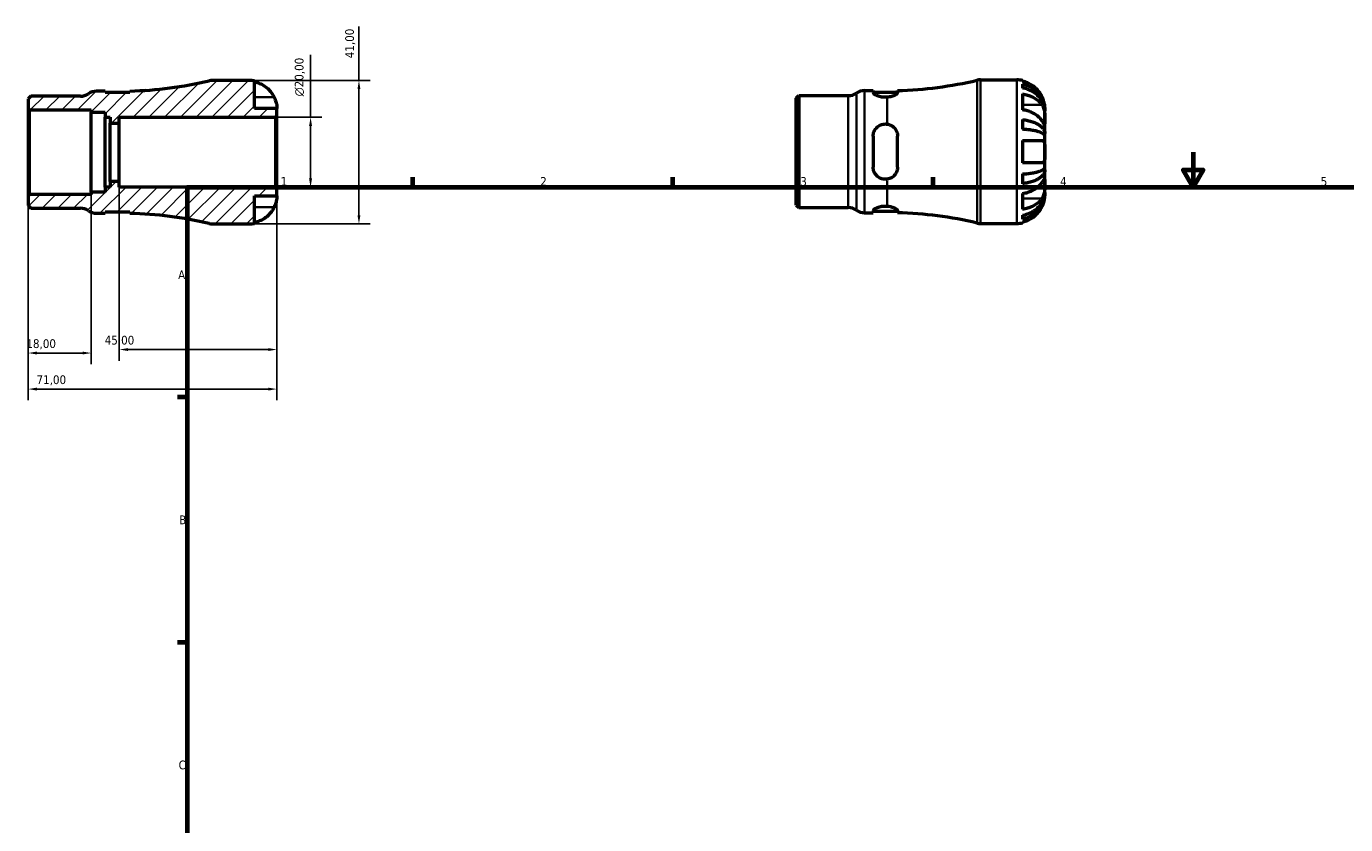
# Model space of a CAD drawing. Header units: millimetres. Extents: x -36 to 665, y 0 to 456.
# Tile 2 of 3: x -36 to 340, y 228 to 456. Entities that reach past the tile are written whole.
import ezdxf

# ---------------------------------------------------------------- set-up
doc = ezdxf.new("R2010")
doc.units = ezdxf.units.MM
for name, color, linetype, lineweight in [('Border (ISO)', 7, 'Continuous', 70), ('Dimension (ISO)', 7, 'Continuous', 25), ('Hatch (ISO)', 7, 'Continuous', 18), ('Visible (ISO)', 7, 'Continuous', 50), ('Visible Narrow (ISO)', 7, 'Continuous', 35)]:
    doc.layers.add(name, color=color, linetype=linetype, lineweight=lineweight)
doc.styles.add('Note Text (ISO)', font='tahoma.ttf')
doc.dimstyles.new('Default (ISO)', dxfattribs={"dimtxt": 2.5, "dimasz": 2.5, "dimexe": 3.175, "dimexo": 0, "dimgap": 0.762, "dimtad": 1, "dimrnd": 1e-08, "dimzin": 0, "dimtxsty": 'Note Text (ISO)', "dimcen": 0.09, "dimdle": 10, "dimclrd": 256, "dimclre": 256, "dimclrt": 232, "dimazin": 0, "dimtfac": 1.40208, "dimtmove": 0, "dimatfit": 3, "dimfxl": 1, "dimtolj": 1, "dimtzin": 0, "dimlwd": -1, "dimlwe": -1, "dimarcsym": 0})

# ---------------------------------------------------------------- blocks, each defined once
blk = doc.blocks.new('Borders Default Border')
at = {"layer": 'Border (ISO)'}
for p, q in [((74.25, 410), (74.25, 412.9)), ((148.5, 410), (148.5, 412.9)), ((222.75, 410), (222.75, 412.9)), ((10, 350), (7.1, 350)), ((10, 280), (7.1, 280))]:
    blk.add_line(p, q, dxfattribs=at)
at = {"layer": 'Border (ISO)', "flags": 128}
for points in [[(297, 420), (297, 410), (294.11, 415), (299.89, 415), (297, 410)], [(10, 10), (10, 410), (584, 410), (584, 10), (10, 10)]]:
    blk.add_lwpolyline(points, dxfattribs=at)
at = {"layer": 'Border (ISO)', "color": 232, "true_color": 0xca0064, "char_height": 2.5, "attachment_point": 7, "style": 'Note Text (ISO)'}
for s, insert in [('1', (36.56, 410.4)), ('2', (110.62, 410.4)), ('3', (184.85, 410.35)), ('4', (259, 410.4)), ('5', (333.39, 410.35)), ('A', (7.29, 383.75)), ('B', (7.59, 313.75)), ('C', (7.43, 243.71))]:
    blk.add_mtext(s, dxfattribs=dict(at, insert=insert))
blk = doc.blocks.new('*D7')
at = {"layer": 'Defpoints', "color": 0, "transparency": 16777216}
for p in [(-35.5, 407.53), (35.5, 409.59), (-35.5, 352.35)]:
    blk.add_point(p, dxfattribs=at)
at = {"layer": 'Dimension (ISO)', "transparency": 16777216}
for p, q in [((-35.5, 407.53), (-35.5, 349.17)), ((35.5, 409.59), (35.5, 349.17)), ((33, 352.35), (-33, 352.35))]:
    blk.add_line(p, q, dxfattribs=at)
for points in [[(-33, 352.76), (-33, 351.93), (-35.5, 352.35)], [(33, 352.76), (33, 351.93), (35.5, 352.35)]]:
    blk.add_solid(points, dxfattribs=at)
at = {"layer": 'Dimension (ISO)', "color": 232, "true_color": 0xca0064, "transparency": 16777216, "insert": (-33.12, 356.28), "char_height": 2.5, "attachment_point": 1, "style": 'Note Text (ISO)'}
blk.add_mtext('\\A1;71,00', dxfattribs=at)
blk = doc.blocks.new('*D8')
at = {"layer": 'Defpoints', "color": 0, "transparency": 16777216}
for p in [(27.5, 440.5), (58.9, 440.5), (27.5, 399.5)]:
    blk.add_point(p, dxfattribs=at)
at = {"layer": 'Dimension (ISO)', "transparency": 16777216}
for p, q in [((58.9, 440.5), (58.9, 455.93)), ((27.5, 440.5), (62.08, 440.5)), ((58.9, 402), (58.9, 438)), ((27.5, 399.5), (62.08, 399.5))]:
    blk.add_line(p, q, dxfattribs=at)
for points in [[(58.48, 438), (59.32, 438), (58.9, 440.5)], [(58.48, 402), (59.32, 402), (58.9, 399.5)]]:
    blk.add_solid(points, dxfattribs=at)
at = {"layer": 'Dimension (ISO)', "color": 232, "true_color": 0xca0064, "transparency": 16777216, "insert": (54.97, 446.83), "char_height": 2.5, "attachment_point": 1, "rotation": 90, "style": 'Note Text (ISO)'}
blk.add_mtext('\\A1;41,00', dxfattribs=at)
blk = doc.blocks.new('*D9')
at = {"layer": 'Defpoints', "color": 0, "transparency": 16777216}
for p in [(35.09, 430), (45.09, 430), (35.09, 410)]:
    blk.add_point(p, dxfattribs=at)
at = {"layer": 'Dimension (ISO)', "transparency": 16777216}
for p, q in [((45.09, 430), (45.09, 447.82)), ((35.09, 430), (48.26, 430)), ((45.09, 412.5), (45.09, 427.5)), ((35.09, 410), (48.26, 410))]:
    blk.add_line(p, q, dxfattribs=at)
for points in [[(44.67, 427.5), (45.51, 427.5), (45.09, 430)], [(44.67, 412.5), (45.51, 412.5), (45.09, 410)]]:
    blk.add_solid(points, dxfattribs=at)
at = {"layer": 'Dimension (ISO)', "color": 232, "true_color": 0xca0064, "transparency": 16777216, "insert": (40.57, 435.94), "char_height": 2.5, "attachment_point": 1, "rotation": 90, "style": 'Note Text (ISO)'}
blk.add_mtext('\\A1;\\fAIGDT|b0|i0;\\H2.5000;\\ln\\fTahoma|b0|i0;\\H2.5000;20,00', dxfattribs=at)
blk = doc.blocks.new('*D10')
at = {"layer": 'Defpoints', "color": 0, "transparency": 16777216}
for p in [(-9.5, 411.67), (35.5, 409.59), (-9.5, 363.64)]:
    blk.add_point(p, dxfattribs=at)
at = {"layer": 'Dimension (ISO)', "transparency": 16777216}
for p, q in [((-9.5, 411.67), (-9.5, 360.46)), ((35.5, 409.59), (35.5, 360.46)), ((33, 363.64), (-7, 363.64))]:
    blk.add_line(p, q, dxfattribs=at)
for points in [[(-7, 364.05), (-7, 363.22), (-9.5, 363.64)], [(33, 364.05), (33, 363.22), (35.5, 363.64)]]:
    blk.add_solid(points, dxfattribs=at)
at = {"layer": 'Dimension (ISO)', "color": 232, "true_color": 0xca0064, "transparency": 16777216, "insert": (-13.67, 367.57), "char_height": 2.5, "attachment_point": 1, "style": 'Note Text (ISO)'}
blk.add_mtext('\\A1;45,00', dxfattribs=at)
blk = doc.blocks.new('*D11')
at = {"layer": 'Defpoints', "color": 0, "transparency": 16777216}
for p in [(-35.5, 407.53), (-17.5, 408.54), (-35.5, 362.64)]:
    blk.add_point(p, dxfattribs=at)
at = {"layer": 'Dimension (ISO)', "transparency": 16777216}
for p, q in [((-35.5, 407.53), (-35.5, 359.47)), ((-17.5, 408.54), (-17.5, 359.47)), ((-20, 362.64), (-33, 362.64))]:
    blk.add_line(p, q, dxfattribs=at)
for points in [[(-33, 363.06), (-33, 362.23), (-35.5, 362.64)], [(-20, 363.06), (-20, 362.23), (-17.5, 362.64)]]:
    blk.add_solid(points, dxfattribs=at)
at = {"layer": 'Dimension (ISO)', "color": 232, "true_color": 0xca0064, "transparency": 16777216, "insert": (-36.02, 366.58), "char_height": 2.5, "attachment_point": 1, "style": 'Note Text (ISO)'}
blk.add_mtext('\\A1;18,00', dxfattribs=at)

msp = doc.modelspace()

# ---------------------------------------------------------------- hatches: boundary and pattern name
at = {"layer": 'Hatch (ISO)'}
h = msp.add_hatch(dxfattribs=at)
h.set_pattern_fill('ANSI31', color=256, scale=25.4, style=0)
h.set_pattern_definition([(45, (0, 0), (-2.245064, 2.245064), [])])
edge = h.paths.add_edge_path()
edge.add_line((-35.501, 432.469), (-35.091, 432.058))
edge.add_line((-35.091, 432.058), (-17.501, 432.058))
edge.add_line((-17.501, 432.058), (-17.501, 431.456))
edge.add_line((-17.501, 431.456), (-13.533, 431.456))
edge.add_line((-13.533, 431.456), (-13.533, 430))
edge.add_line((-13.533, 430), (-12.141, 430))
edge.add_line((-12.141, 430), (-12.141, 428.333))
edge.add_line((-12.141, 428.333), (-9.501, 428.333))
edge.add_line((-9.501, 428.333), (-9.501, 430))
edge.add_line((-9.501, 430), (35.089, 430))
edge.add_line((35.089, 430), (35.499, 430.41))
edge.add_line((35.499, 430.41), (35.499, 432.5))
edge.add_line((35.499, 432.5), (29.099, 432.5))
edge.add_line((29.099, 432.5), (29.099, 440.338))
edge.add_ellipse((27.499, 432.5), major_axis=(1.6, 7.838), ratio=1, start_angle=0, end_angle=11.53696)
edge.add_line((27.499, 440.5), (17.078, 440.5))
edge.add_ellipse((17.078, 436.4), major_axis=(0, 4.1), ratio=1, start_angle=0, end_angle=13.19891)
edge.add_ellipse((-9.501, 549.728), major_axis=(25.642, -109.337), ratio=1, start_angle=348.31568, end_angle=360, ccw=False)
edge.add_line((-6.533, 437.464), (-6.533, 437.025))
edge.add_line((-6.533, 437.025), (-13.533, 437.025))
edge.add_line((-13.533, 437.025), (-13.533, 437.425))
edge.add_line((-13.533, 437.425), (-15.983, 437.425))
edge.add_ellipse((-15.983, 433.325), major_axis=(0, 4.1), ratio=1, start_angle=0, end_angle=34.41151)
edge.add_ellipse((-20.617, 440.09), major_axis=(2.317, -3.382), ratio=1, start_angle=325.58849, end_angle=360, ccw=False)
edge.add_line((-20.617, 435.99), (-34.778, 435.99))
edge.add_line((-34.778, 435.99), (-35.501, 435.266))
edge.add_line((-35.501, 435.266), (-35.501, 432.468))
edge = h.paths.add_edge_path()
edge.add_line((-35.091, 407.942), (-35.501, 407.531))
edge.add_line((-35.501, 407.531), (-35.501, 404.734))
edge.add_line((-35.501, 404.734), (-34.778, 404.01))
edge.add_line((-34.778, 404.01), (-20.617, 404.01))
edge.add_ellipse((-20.617, 399.91), major_axis=(0, 4.1), ratio=1, start_angle=325.58849, end_angle=360, ccw=False)
edge.add_ellipse((-15.983, 406.675), major_axis=(-2.317, -3.382), ratio=1, start_angle=0, end_angle=34.41151)
edge.add_line((-15.983, 402.575), (-13.533, 402.575))
edge.add_line((-13.533, 402.575), (-13.533, 402.975))
edge.add_line((-13.533, 402.975), (-6.533, 402.975))
edge.add_line((-6.533, 402.975), (-6.533, 402.536))
edge.add_ellipse((-9.501, 290.272), major_axis=(2.968, 112.264), ratio=1, start_angle=348.31568, end_angle=360, ccw=False)
edge.add_ellipse((17.078, 403.6), major_axis=(-0.936, -3.992), ratio=1, start_angle=0, end_angle=13.19891)
edge.add_line((17.078, 399.5), (27.499, 399.5))
edge.add_ellipse((27.499, 407.5), major_axis=(0, -8), ratio=1, start_angle=0, end_angle=11.53696)
edge.add_line((29.099, 399.662), (29.099, 407.5))
edge.add_line((29.099, 407.5), (35.499, 407.5))
edge.add_line((35.499, 407.5), (35.499, 409.59))
edge.add_line((35.499, 409.59), (35.089, 410))
edge.add_line((35.089, 410), (-9.501, 410))
edge.add_line((-9.501, 410), (-9.501, 411.667))
edge.add_line((-9.501, 411.667), (-12.141, 411.667))
edge.add_line((-12.141, 411.667), (-12.141, 410))
edge.add_line((-12.141, 410), (-13.533, 410))
edge.add_line((-13.533, 410), (-13.533, 408.544))
edge.add_line((-13.533, 408.544), (-17.501, 408.544))
edge.add_line((-17.501, 408.544), (-17.501, 407.942))
edge.add_line((-17.501, 407.942), (-35.091, 407.942))

# ---------------------------------------------------------------- linework, layer by layer
at = {"layer": 'Visible (ISO)'}
for p, q in [((236.254, 440.655), (246.675, 440.655)), ((-13.533, 437.425), (-15.983, 437.425)), ((-13.533, 437.025), (-13.533, 437.425)), ((-6.533, 437.025), (-13.533, 437.025)), ((-6.533, 437.464), (-6.533, 437.025)), ((27.499, 440.5), (17.078, 440.5)), ((29.099, 432.5), (29.099, 440.338)), ((203.194, 437.58), (205.644, 437.58)), ((205.644, 437.58), (205.644, 437.015)), ((205.644, 437.18), (212.644, 437.18)), ((212.644, 437.056), (212.644, 437.619)), ((248.275, 440.493), (248.275, 440.24)), ((248.275, 439.466), (248.275, 438.322)), ((-34.778, 435.99), (-35.501, 435.266)), ((-35.501, 435.266), (-35.501, 432.469)), ((-20.617, 435.99), (-34.778, 435.99)), ((183.675, 435.421), (184.399, 436.145)), ((183.675, 404.888), (183.675, 435.421)), ((184.399, 436.145), (198.56, 436.145)), ((184.399, 436.145), (184.399, 404.165)), ((248.275, 436.62), (248.275, 432.094)), ((-35.501, 432.469), (-35.091, 432.058)), ((-35.501, 432.469), (-35.501, 407.531)), ((-35.091, 432.058), (-17.501, 432.058)), ((-35.091, 407.942), (-35.091, 432.058)), ((-17.501, 432.058), (-17.501, 431.456)), ((-17.501, 431.456), (-13.533, 431.456)), ((-17.501, 408.544), (-17.501, 431.456)), ((-13.533, 431.456), (-13.533, 430)), ((-13.533, 430), (-12.141, 430)), ((-13.533, 410), (-13.533, 430)), ((-12.141, 430), (-12.141, 428.333)), ((-9.501, 428.333), (-9.501, 430)), ((-9.501, 430), (35.089, 430)), ((35.499, 432.5), (29.099, 432.5)), ((35.089, 430), (35.499, 430.41)), ((35.089, 430), (35.089, 410)), ((35.499, 430.41), (35.499, 432.5)), ((35.499, 409.59), (35.499, 430.41)), ((248.275, 429.298), (248.275, 426.536)), ((254.675, 431.851), (254.668, 431.851)), ((254.675, 431.851), (254.675, 432.655)), ((254.675, 431.544), (254.675, 431.851)), ((254.675, 428.994), (254.675, 431.544)), ((-12.141, 428.333), (-9.501, 428.333)), ((-12.141, 411.667), (-12.141, 428.333)), ((-9.501, 411.667), (-9.501, 428.333)), ((254.675, 425.306), (254.675, 428.994)), ((205.644, 424.555), (205.644, 415.755)), ((212.644, 415.755), (212.644, 424.555)), ((248.275, 423.355), (248.275, 416.955)), ((254.675, 425.306), (254.116, 425.306)), ((254.675, 424.566), (254.675, 425.306)), ((254.675, 420.155), (254.675, 424.566)), ((254.675, 415.743), (254.675, 420.155)), ((254.675, 415.004), (254.116, 415.004)), ((254.675, 415.004), (254.675, 415.743)), ((254.675, 411.316), (254.675, 415.004)), ((-9.501, 411.667), (-12.141, 411.667)), ((-12.141, 411.667), (-12.141, 410)), ((-9.501, 410), (-9.501, 411.667)), ((248.275, 413.774), (248.275, 411.012)), ((254.675, 408.765), (254.675, 411.316)), ((-35.091, 407.942), (-35.501, 407.531)), ((-35.501, 407.531), (-35.501, 404.734)), ((-17.501, 407.942), (-35.091, 407.942)), ((-13.533, 408.544), (-17.501, 408.544)), ((-17.501, 408.544), (-17.501, 407.942)), ((-12.141, 410), (-13.533, 410)), ((-13.533, 410), (-13.533, 408.544)), ((35.089, 410), (-9.501, 410)), ((29.099, 399.662), (29.099, 407.5)), ((29.099, 407.5), (35.499, 407.5)), ((35.499, 409.59), (35.089, 410)), ((35.499, 407.5), (35.499, 409.59)), ((248.275, 408.215), (248.275, 403.69)), ((254.675, 408.459), (254.668, 408.459)), ((254.675, 408.459), (254.675, 408.765)), ((254.675, 407.655), (254.675, 408.459)), ((-35.501, 404.734), (-34.778, 404.01)), ((-34.778, 404.01), (-20.617, 404.01)), ((-13.533, 402.575), (-13.533, 402.975)), ((-13.533, 402.975), (-6.533, 402.975)), ((-6.533, 402.975), (-6.533, 402.536)), ((183.675, 404.888), (184.399, 404.165)), ((184.399, 404.165), (198.56, 404.165)), ((205.644, 403.295), (205.644, 402.73)), ((205.644, 403.13), (212.644, 403.13)), ((212.644, 402.691), (212.644, 403.254)), ((-15.983, 402.575), (-13.533, 402.575)), ((17.078, 399.5), (27.499, 399.5)), ((203.194, 402.73), (205.644, 402.73)), ((236.254, 399.655), (246.675, 399.655)), ((248.275, 401.988), (248.275, 400.844)), ((248.275, 400.07), (248.275, 399.817))]:
    msp.add_line(p, q, dxfattribs=at)
for centre, radius, start, end in [((209.675, 549.883), 112.303, 271.5146, 283.19891), ((236.254, 436.555), 4.1, 90, 103.19891), ((246.675, 432.655), 8, 78.46304, 90), ((-15.983, 433.325), 4.1, 90, 124.41151), ((-9.501, 549.728), 112.303, 271.5146, 283.19891), ((17.078, 436.4), 4.1, 90, 103.19891), ((27.499, 432.5), 8, 78.46304, 90), ((198.56, 440.245), 4.1, 270, 304.41151), ((203.194, 433.48), 4.1, 90, 124.41151), ((-20.617, 440.09), 4.1, 270, 304.41151), ((-20.617, 399.91), 4.1, 55.58849, 90), ((-15.983, 406.675), 4.1, 235.58849, 270), ((198.56, 400.065), 4.1, 55.58849, 90), ((203.194, 406.83), 4.1, 235.58849, 270), ((-9.501, 290.272), 112.303, 76.80109, 88.4854), ((17.078, 403.6), 4.1, 256.80109, 270), ((27.499, 407.5), 8, 270, 281.53696), ((209.675, 290.427), 112.303, 76.80109, 88.4854), ((236.254, 403.755), 4.1, 256.80109, 270), ((246.675, 407.655), 8, 270, 281.53696)]:
    msp.add_arc(centre, radius, start, end, dxfattribs=at)
for points, knots in [([(29.099, 440.085), (29.607, 439.98), (30.103, 439.823), (30.998, 439.45), (31.477, 439.197), (32.371, 438.595), (32.785, 438.246), (33.485, 437.541), (33.834, 437.118), (34.341, 436.351), (34.526, 436.024), (34.682, 435.7)], [0.1517835, 0.1517835, 0.1517835, 0.1517835, 0.29453183, 0.29453183, 0.44272575, 0.44272575, 0.59091966, 0.59091966, 0.74090906, 0.74090906, 0.84386421, 0.84386421, 0.84386421, 0.84386421]), ([(209.675, 435.707), (209.497, 435.693), (209.318, 435.686), (209.144, 435.686), (208.702, 435.686), (208.236, 435.732), (207.386, 435.903), (207.001, 436.026), (206.379, 436.288), (206.104, 436.447), (205.736, 436.752), (205.644, 436.897), (205.644, 437.015)], [-0.05239245, -0.05239245, -0.05239245, -0.05239245, 0, 0, 0, 0.13249959, 0.13249959, 0.26499917, 0.26499917, 0.40500818, 0.40500818, 0.54501718, 0.54501718, 0.54501718, 0.54501718]), ([(212.644, 437.056), (212.644, 437.01), (212.63, 436.961), (212.572, 436.847), (212.522, 436.781), (212.326, 436.585), (212.136, 436.45), (211.613, 436.169), (211.263, 436.025), (210.496, 435.813), (210.096, 435.739), (209.675, 435.707)], [-0.51589092, -0.51589092, -0.51589092, -0.51589092, -0.46122847, -0.46122847, -0.39520009, -0.39520009, -0.27141722, -0.27141722, -0.12818681, -0.12818681, -0.00001276, -0.00001276, -0.00001276, -0.00001276]), ([(253.858, 435.855), (253.702, 436.179), (253.518, 436.506), (253.011, 437.273), (252.662, 437.696), (251.962, 438.401), (251.547, 438.75), (250.654, 439.352), (250.175, 439.604), (249.279, 439.978), (248.783, 440.135), (248.275, 440.24)], [4.03217579, 4.03217579, 4.03217579, 4.03217579, 4.13513094, 4.13513094, 4.28512034, 4.28512034, 4.43331426, 4.43331426, 4.58150818, 4.58150818, 4.72425651, 4.72425651, 4.72425651, 4.72425651]), ([(248.275, 439.466), (248.789, 439.365), (249.29, 439.212), (250.19, 438.85), (250.669, 438.607), (251.564, 438.027), (251.979, 437.691), (252.678, 437.014), (253.025, 436.61), (253.624, 435.741), (253.875, 435.276), (254.254, 434.389), (254.416, 433.885), (254.627, 432.857), (254.675, 432.331), (254.675, 431.851)], [0.1517731, 0.1517731, 0.1517731, 0.1517731, 0.2959053, 0.2959053, 0.44402, 0.44402, 0.5921347, 0.5921347, 0.7405595, 0.7405595, 0.8889844, 0.8889844, 1.0379976, 1.0379976, 1.1870108, 1.1870108, 1.1870108, 1.1870108]), ([(254.675, 431.544), (254.675, 431.972), (254.627, 432.44), (254.416, 433.355), (254.254, 433.803), (253.875, 434.593), (253.624, 435.007), (253.025, 435.781), (252.678, 436.14), (251.979, 436.742), (251.564, 437.042), (250.669, 437.557), (250.19, 437.774), (249.29, 438.096), (248.789, 438.232), (248.275, 438.322)], [3.5727317, 3.5727317, 3.5727317, 3.5727317, 3.721745, 3.721745, 3.8707582, 3.8707582, 4.019183, 4.019183, 4.1676079, 4.1676079, 4.3157226, 4.3157226, 4.4638373, 4.4638373, 4.6079695, 4.6079695, 4.6079695, 4.6079695]), ([(34.682, 435.7), (34.747, 435.564), (34.809, 435.427), (34.956, 435.082), (35.035, 434.875), (35.172, 434.474), (35.23, 434.281), (35.344, 433.846), (35.391, 433.615), (35.469, 433.127), (35.486, 432.902), (35.501, 432.584), (35.499, 432.5), (35.499, 432.5)], [-0.5159245, -0.5159245, -0.5159245, -0.5159245, -0.47074715, -0.47074715, -0.40311077, -0.40311077, -0.33740557, -0.33740557, -0.24866964, -0.24866964, -0.12673966, -0.12673966, 0, 0, 0, 0]), ([(248.275, 436.62), (248.783, 436.546), (249.279, 436.434), (250.175, 436.171), (250.654, 435.992), (251.547, 435.566), (251.962, 435.32), (252.662, 434.821), (253.011, 434.522), (253.518, 433.98), (253.702, 433.749), (253.858, 433.519)], [0.1517835, 0.1517835, 0.1517835, 0.1517835, 0.29453183, 0.29453183, 0.44272575, 0.44272575, 0.59091966, 0.59091966, 0.74090906, 0.74090906, 0.84386421, 0.84386421, 0.84386421, 0.84386421]), ([(254.675, 432.655), (254.675, 432.655), (254.677, 432.732), (254.665, 433.008), (254.653, 433.186), (254.595, 433.617), (254.551, 433.862), (254.439, 434.319), (254.384, 434.515), (254.253, 434.913), (254.18, 435.113), (254.024, 435.495), (253.944, 435.676), (253.858, 435.855)], [-2.21111993, -2.21111993, -2.21111993, -2.21111993, -2.0898399, -2.0898399, -1.98614814, -1.98614814, -1.88775858, -1.88775858, -1.81973063, -1.81973063, -1.75376732, -1.75376732, -1.69399568, -1.69399568, -1.69399568, -1.69399568]), ([(253.858, 433.519), (253.926, 433.42), (253.99, 433.313), (254.136, 433.035), (254.214, 432.858), (254.349, 432.482), (254.407, 432.286), (254.52, 431.801), (254.568, 431.511), (254.645, 430.813), (254.662, 430.412), (254.677, 429.647), (254.675, 429.292), (254.675, 428.994)], [-0.51605321, -0.51605321, -0.51605321, -0.51605321, -0.46927389, -0.46927389, -0.40272959, -0.40272959, -0.33754407, -0.33754407, -0.24860938, -0.24860938, -0.12674173, -0.12674173, 0, 0, 0, 0]), ([(253.858, 428.994), (253.702, 429.223), (253.518, 429.454), (253.011, 429.997), (252.662, 430.295), (251.962, 430.794), (251.547, 431.041), (250.654, 431.466), (250.175, 431.645), (249.279, 431.909), (248.783, 432.02), (248.275, 432.094)], [4.03217579, 4.03217579, 4.03217579, 4.03217579, 4.13513094, 4.13513094, 4.28512034, 4.28512034, 4.43331426, 4.43331426, 4.58150818, 4.58150818, 4.72425651, 4.72425651, 4.72425651, 4.72425651]), ([(248.275, 429.298), (248.789, 429.245), (249.29, 429.165), (250.19, 428.975), (250.669, 428.847), (251.564, 428.544), (251.979, 428.367), (252.678, 428.012), (253.025, 427.801), (253.624, 427.345), (253.875, 427.101), (254.254, 426.636), (254.416, 426.372), (254.627, 425.833), (254.675, 425.558), (254.675, 425.306)], [0.1517731, 0.1517731, 0.1517731, 0.1517731, 0.2959053, 0.2959053, 0.44402, 0.44402, 0.5921347, 0.5921347, 0.7405595, 0.7405595, 0.8889844, 0.8889844, 1.0379976, 1.0379976, 1.1870108, 1.1870108, 1.1870108, 1.1870108]), ([(205.644, 424.555), (205.644, 425.006), (205.736, 425.482), (206.104, 426.353), (206.379, 426.747), (207.001, 427.355), (207.386, 427.616), (208.236, 427.966), (208.702, 428.055), (209.318, 428.055), (209.497, 428.042), (209.675, 428.014)], [0.53172515, 0.53172515, 0.53172515, 0.53172515, 0.67173416, 0.67173416, 0.81174316, 0.81174316, 0.94424275, 0.94424275, 1.07674233, 1.07674233, 1.12913478, 1.12913478, 1.12913478, 1.12913478]), ([(209.675, 428.014), (209.99, 427.966), (210.294, 427.875), (210.899, 427.603), (211.192, 427.413), (211.82, 426.863), (212.116, 426.466), (212.442, 425.76), (212.531, 425.483), (212.624, 424.985), (212.644, 424.771), (212.644, 424.555)], [-0.51672177, -0.51672177, -0.51672177, -0.51672177, -0.42065654, -0.42065654, -0.3129316, -0.3129316, -0.15847418, -0.15847418, -0.06696186, -0.06696186, 0, 0, 0, 0]), ([(254.675, 424.566), (254.675, 424.691), (254.627, 424.827), (254.416, 425.093), (254.254, 425.223), (253.875, 425.452), (253.624, 425.573), (253.025, 425.797), (252.678, 425.902), (251.979, 426.077), (251.564, 426.164), (250.669, 426.314), (250.19, 426.377), (249.29, 426.47), (248.789, 426.51), (248.275, 426.536)], [3.5727317, 3.5727317, 3.5727317, 3.5727317, 3.721745, 3.721745, 3.8707582, 3.8707582, 4.019183, 4.019183, 4.1676079, 4.1676079, 4.3157226, 4.3157226, 4.4638373, 4.4638373, 4.6079695, 4.6079695, 4.6079695, 4.6079695]), ([(254.675, 428.994), (254.675, 428.846), (254.676, 428.713), (254.675, 428.473), (254.673, 428.369), (254.662, 428.159), (254.649, 428.084), (254.587, 428.043), (254.542, 428.071), (254.429, 428.192), (254.373, 428.262), (254.242, 428.438), (254.169, 428.542), (254.016, 428.762), (253.939, 428.874), (253.858, 428.994)], [0, 0, 0, 0, 0.0626039, 0.0626039, 0.12946018, 0.12946018, 0.23227607, 0.23227607, 0.32766079, 0.32766079, 0.39439512, 0.39439512, 0.45981717, 0.45981717, 0.51643089, 0.51643089, 0.51643089, 0.51643089]), ([(248.275, 423.355), (248.783, 423.355), (249.279, 423.355), (250.175, 423.355), (250.654, 423.355), (251.547, 423.355), (251.962, 423.355), (252.662, 423.355), (253.011, 423.355), (253.518, 423.355), (253.702, 423.355), (253.858, 423.355)], [0.1517835, 0.1517835, 0.1517835, 0.1517835, 0.29453183, 0.29453183, 0.44272575, 0.44272575, 0.59091966, 0.59091966, 0.74090906, 0.74090906, 0.84386421, 0.84386421, 0.84386421, 0.84386421]), ([(253.858, 423.355), (253.923, 423.355), (253.986, 423.346), (254.132, 423.302), (254.211, 423.254), (254.349, 423.118), (254.406, 423.031), (254.52, 422.779), (254.567, 422.6), (254.645, 422.1), (254.662, 421.76), (254.677, 420.995), (254.675, 420.577), (254.675, 420.155)], [-0.5159245, -0.5159245, -0.5159245, -0.5159245, -0.47074715, -0.47074715, -0.40311077, -0.40311077, -0.33740557, -0.33740557, -0.24866964, -0.24866964, -0.12673966, -0.12673966, 0, 0, 0, 0]), ([(254.675, 420.155), (254.675, 419.751), (254.677, 419.35), (254.665, 418.654), (254.653, 418.357), (254.595, 417.845), (254.551, 417.631), (254.439, 417.339), (254.384, 417.241), (254.253, 417.09), (254.18, 417.036), (254.024, 416.97), (253.944, 416.955), (253.858, 416.955)], [-2.21111993, -2.21111993, -2.21111993, -2.21111993, -2.0898399, -2.0898399, -1.98614814, -1.98614814, -1.88775858, -1.88775858, -1.81973063, -1.81973063, -1.75376732, -1.75376732, -1.69399568, -1.69399568, -1.69399568, -1.69399568]), ([(209.675, 412.296), (209.497, 412.268), (209.318, 412.255), (209.144, 412.255), (208.702, 412.255), (208.236, 412.344), (207.386, 412.694), (207.001, 412.955), (206.379, 413.563), (206.104, 413.957), (205.736, 414.827), (205.644, 415.303), (205.644, 415.755)], [-0.05239245, -0.05239245, -0.05239245, -0.05239245, 0, 0, 0, 0.13249959, 0.13249959, 0.26499917, 0.26499917, 0.40500818, 0.40500818, 0.54501718, 0.54501718, 0.54501718, 0.54501718]), ([(212.644, 415.755), (212.644, 415.578), (212.63, 415.403), (212.572, 415.02), (212.522, 414.815), (212.326, 414.245), (212.136, 413.898), (211.613, 413.234), (211.263, 412.931), (210.496, 412.5), (210.096, 412.36), (209.675, 412.296)], [-0.51589092, -0.51589092, -0.51589092, -0.51589092, -0.46122847, -0.46122847, -0.39520009, -0.39520009, -0.27141722, -0.27141722, -0.12818681, -0.12818681, -0.00001276, -0.00001276, -0.00001276, -0.00001276]), ([(253.858, 416.955), (253.702, 416.955), (253.518, 416.955), (253.011, 416.955), (252.662, 416.955), (251.962, 416.955), (251.547, 416.955), (250.654, 416.955), (250.175, 416.955), (249.279, 416.955), (248.783, 416.955), (248.275, 416.955)], [4.03217579, 4.03217579, 4.03217579, 4.03217579, 4.13513094, 4.13513094, 4.28512034, 4.28512034, 4.43331426, 4.43331426, 4.58150818, 4.58150818, 4.72425651, 4.72425651, 4.72425651, 4.72425651]), ([(248.275, 413.774), (248.789, 413.8), (249.29, 413.84), (250.19, 413.933), (250.669, 413.996), (251.564, 414.146), (251.979, 414.233), (252.678, 414.408), (253.025, 414.512), (253.624, 414.737), (253.875, 414.858), (254.254, 415.087), (254.416, 415.217), (254.627, 415.483), (254.675, 415.619), (254.675, 415.743)], [0.1517731, 0.1517731, 0.1517731, 0.1517731, 0.2959053, 0.2959053, 0.44402, 0.44402, 0.5921347, 0.5921347, 0.7405595, 0.7405595, 0.8889844, 0.8889844, 1.0379976, 1.0379976, 1.1870108, 1.1870108, 1.1870108, 1.1870108]), ([(254.675, 415.004), (254.675, 414.752), (254.627, 414.477), (254.416, 413.938), (254.254, 413.674), (253.875, 413.209), (253.624, 412.965), (253.025, 412.509), (252.678, 412.297), (251.979, 411.942), (251.564, 411.766), (250.669, 411.462), (250.19, 411.335), (249.29, 411.145), (248.789, 411.065), (248.275, 411.012)], [3.5727317, 3.5727317, 3.5727317, 3.5727317, 3.721745, 3.721745, 3.8707582, 3.8707582, 4.019183, 4.019183, 4.1676079, 4.1676079, 4.3157226, 4.3157226, 4.4638373, 4.4638373, 4.6079695, 4.6079695, 4.6079695, 4.6079695]), ([(248.275, 408.215), (248.783, 408.29), (249.279, 408.401), (250.175, 408.665), (250.654, 408.844), (251.547, 409.269), (251.962, 409.516), (252.662, 410.014), (253.011, 410.313), (253.518, 410.856), (253.702, 411.087), (253.858, 411.316)], [0.1517835, 0.1517835, 0.1517835, 0.1517835, 0.29453183, 0.29453183, 0.44272575, 0.44272575, 0.59091966, 0.59091966, 0.74090906, 0.74090906, 0.84386421, 0.84386421, 0.84386421, 0.84386421]), ([(253.858, 411.316), (253.926, 411.416), (253.99, 411.51), (254.136, 411.722), (254.214, 411.832), (254.349, 412.017), (254.407, 412.091), (254.52, 412.22), (254.568, 412.257), (254.645, 412.248), (254.662, 412.167), (254.677, 411.851), (254.675, 411.615), (254.675, 411.316)], [-0.51605321, -0.51605321, -0.51605321, -0.51605321, -0.46927389, -0.46927389, -0.40272959, -0.40272959, -0.33754407, -0.33754407, -0.24860938, -0.24860938, -0.12674173, -0.12674173, 0, 0, 0, 0]), ([(254.675, 411.316), (254.675, 411.169), (254.676, 411.007), (254.675, 410.648), (254.673, 410.451), (254.662, 409.926), (254.649, 409.591), (254.587, 408.935), (254.542, 408.622), (254.429, 408.108), (254.373, 407.905), (254.242, 407.524), (254.169, 407.347), (254.016, 407.041), (253.939, 406.91), (253.858, 406.791)], [0, 0, 0, 0, 0.0626039, 0.0626039, 0.12946018, 0.12946018, 0.23227607, 0.23227607, 0.32766079, 0.32766079, 0.39439512, 0.39439512, 0.45981717, 0.45981717, 0.51643089, 0.51643089, 0.51643089, 0.51643089]), ([(35.499, 407.5), (35.499, 407.5), (35.5, 407.423), (35.489, 407.147), (35.477, 406.969), (35.419, 406.538), (35.375, 406.293), (35.263, 405.836), (35.207, 405.64), (35.077, 405.242), (35.004, 405.042), (34.848, 404.66), (34.767, 404.479), (34.682, 404.3)], [-2.21111993, -2.21111993, -2.21111993, -2.21111993, -2.0898399, -2.0898399, -1.98614814, -1.98614814, -1.88775858, -1.88775858, -1.81973063, -1.81973063, -1.75376732, -1.75376732, -1.69399568, -1.69399568, -1.69399568, -1.69399568]), ([(248.275, 401.988), (248.789, 402.078), (249.29, 402.214), (250.19, 402.536), (250.669, 402.752), (251.564, 403.268), (251.979, 403.567), (252.678, 404.17), (253.025, 404.529), (253.624, 405.303), (253.875, 405.717), (254.254, 406.506), (254.416, 406.954), (254.627, 407.87), (254.675, 408.337), (254.675, 408.765)], [0.1517731, 0.1517731, 0.1517731, 0.1517731, 0.2959053, 0.2959053, 0.44402, 0.44402, 0.5921347, 0.5921347, 0.7405595, 0.7405595, 0.8889844, 0.8889844, 1.0379976, 1.0379976, 1.1870108, 1.1870108, 1.1870108, 1.1870108]), ([(254.675, 408.459), (254.675, 407.978), (254.627, 407.453), (254.416, 406.424), (254.254, 405.921), (253.875, 405.034), (253.624, 404.568), (253.025, 403.699), (252.678, 403.296), (251.979, 402.619), (251.564, 402.283), (250.669, 401.703), (250.19, 401.459), (249.29, 401.098), (248.789, 400.945), (248.275, 400.844)], [3.5727317, 3.5727317, 3.5727317, 3.5727317, 3.721745, 3.721745, 3.8707582, 3.8707582, 4.019183, 4.019183, 4.1676079, 4.1676079, 4.3157226, 4.3157226, 4.4638373, 4.4638373, 4.6079695, 4.6079695, 4.6079695, 4.6079695]), ([(253.858, 406.791), (253.702, 406.561), (253.518, 406.33), (253.011, 405.788), (252.662, 405.489), (251.962, 404.99), (251.547, 404.744), (250.654, 404.318), (250.175, 404.139), (249.279, 403.875), (248.783, 403.764), (248.275, 403.69)], [4.03217579, 4.03217579, 4.03217579, 4.03217579, 4.13513094, 4.13513094, 4.28512034, 4.28512034, 4.43331426, 4.43331426, 4.58150818, 4.58150818, 4.72425651, 4.72425651, 4.72425651, 4.72425651]), ([(253.858, 404.455), (253.923, 404.591), (253.986, 404.728), (254.132, 405.073), (254.211, 405.28), (254.349, 405.681), (254.406, 405.874), (254.52, 406.309), (254.567, 406.54), (254.645, 407.027), (254.662, 407.253), (254.677, 407.571), (254.675, 407.655), (254.675, 407.655)], [-0.5159245, -0.5159245, -0.5159245, -0.5159245, -0.47074715, -0.47074715, -0.40311077, -0.40311077, -0.33740557, -0.33740557, -0.24866964, -0.24866964, -0.12673966, -0.12673966, 0, 0, 0, 0]), ([(34.682, 404.3), (34.526, 403.976), (34.341, 403.649), (33.834, 402.882), (33.485, 402.459), (32.785, 401.754), (32.371, 401.405), (31.477, 400.803), (30.998, 400.55), (30.103, 400.177), (29.607, 400.02), (29.099, 399.915)], [4.03217579, 4.03217579, 4.03217579, 4.03217579, 4.13513094, 4.13513094, 4.28512034, 4.28512034, 4.43331426, 4.43331426, 4.58150818, 4.58150818, 4.72425651, 4.72425651, 4.72425651, 4.72425651]), ([(205.644, 403.295), (205.644, 403.412), (205.736, 403.558), (206.104, 403.863), (206.379, 404.022), (207.001, 404.284), (207.386, 404.407), (208.236, 404.578), (208.702, 404.624), (209.318, 404.624), (209.497, 404.617), (209.675, 404.603)], [0.53172515, 0.53172515, 0.53172515, 0.53172515, 0.67173416, 0.67173416, 0.81174316, 0.81174316, 0.94424275, 0.94424275, 1.07674233, 1.07674233, 1.12913478, 1.12913478, 1.12913478, 1.12913478]), ([(209.675, 404.603), (209.99, 404.579), (210.294, 404.531), (210.899, 404.394), (211.192, 404.301), (211.82, 404.047), (212.116, 403.878), (212.442, 403.618), (212.531, 403.523), (212.624, 403.371), (212.644, 403.31), (212.644, 403.254)], [-0.51672177, -0.51672177, -0.51672177, -0.51672177, -0.42065654, -0.42065654, -0.3129316, -0.3129316, -0.15847418, -0.15847418, -0.06696186, -0.06696186, 0, 0, 0, 0]), ([(248.275, 400.07), (248.783, 400.175), (249.279, 400.332), (250.175, 400.705), (250.654, 400.958), (251.547, 401.56), (251.962, 401.909), (252.662, 402.614), (253.011, 403.037), (253.518, 403.804), (253.702, 404.131), (253.858, 404.455)], [0.1517835, 0.1517835, 0.1517835, 0.1517835, 0.29453183, 0.29453183, 0.44272575, 0.44272575, 0.59091966, 0.59091966, 0.74090906, 0.74090906, 0.84386421, 0.84386421, 0.84386421, 0.84386421])]:
    msp.add_open_spline(points, degree=3, knots=knots, dxfattribs=at)
at = {"layer": 'Visible Narrow (ISO)'}
for p, q in [((203.194, 437.365), (203.194, 402.944)), ((235.318, 400.014), (235.318, 440.296)), ((236.254, 440.403), (236.254, 399.907)), ((246.675, 399.907), (246.675, 440.403)), ((34.402, 435.7), (29.378, 435.7)), ((198.56, 404.362), (198.56, 435.948)), ((200.877, 403.653), (200.877, 436.657)), ((209.675, 428.504), (209.675, 435.449)), ((253.579, 433.519), (248.555, 433.519)), ((209.675, 404.86), (209.675, 411.806)), ((253.579, 406.791), (248.555, 406.791)), ((34.402, 404.3), (29.378, 404.3))]:
    msp.add_line(p, q, dxfattribs=at)

# ---------------------------------------------------------------- block references
msp.add_blockref('Borders Default Border', (0, 0))

# ---------------------------------------------------------------- dimensions: what is measured, and where the dimension line sits
at = {"layer": 'Dimension (ISO)'}
for base, p1, p2, angle, override, picture, middle in [((58.9, 440.5), (27.499, 399.5), (27.499, 440.5), 270, {"dimdec": 2, "dimtp": 0, "dimtm": 0, "dimtdec": 2, "dimtofl": 0, "dimatfit": 2}, '*D8', (58.9, 451)), ((-9.501, 363.635), (35.499, 409.59), (-9.501, 411.667), 180, {"dimdec": 2, "dimtp": 0, "dimtm": 0, "dimtdec": 2, "dimtofl": 0, "dimatfit": 1}, '*D10', (-9.501, 363.635)), ((-35.501, 362.642), (-17.501, 408.544), (-35.501, 407.531), 180, {"dimdec": 2, "dimtp": 0, "dimtm": 0, "dimtdec": 2, "dimtofl": 0, "dimatfit": 1}, '*D11', (-32.001, 362.642)), ((-35.501, 352.346), (35.499, 409.59), (-35.501, 407.531), 180, {"dimdec": 2, "dimtp": 0, "dimtm": 0, "dimtdec": 2, "dimtofl": 0, "dimatfit": 1}, '*D7', (-29.001, 352.346))]:
    dim = msp.add_linear_dim(base=base, p1=p1, p2=p2, angle=angle, dimstyle='Default (ISO)', override=override, dxfattribs=at)
    dim.commit()
    dim.dimension.update_dxf_attribs({"geometry": picture, "text_midpoint": middle, "dimtype": 160})
dim = msp.add_linear_dim(base=(45.089, 430), p1=(35.089, 410), p2=(35.089, 430), angle=90, text='\\fAIGDT|b0|i0;\\H2.5000;\\ln\\fTahoma|b0|i0;\\H2.5000;<>', dimstyle='Default (ISO)', override={"dimdec": 2, "dimtp": 0, "dimtm": 0, "dimtdec": 2, "dimtofl": 0, "dimatfit": 2}, dxfattribs=at)
dim.commit()
dim.dimension.update_dxf_attribs({"geometry": '*D9', "text_midpoint": (45.089, 441.5), "dimtype": 160})

doc.saveas('drawing.dxf')
